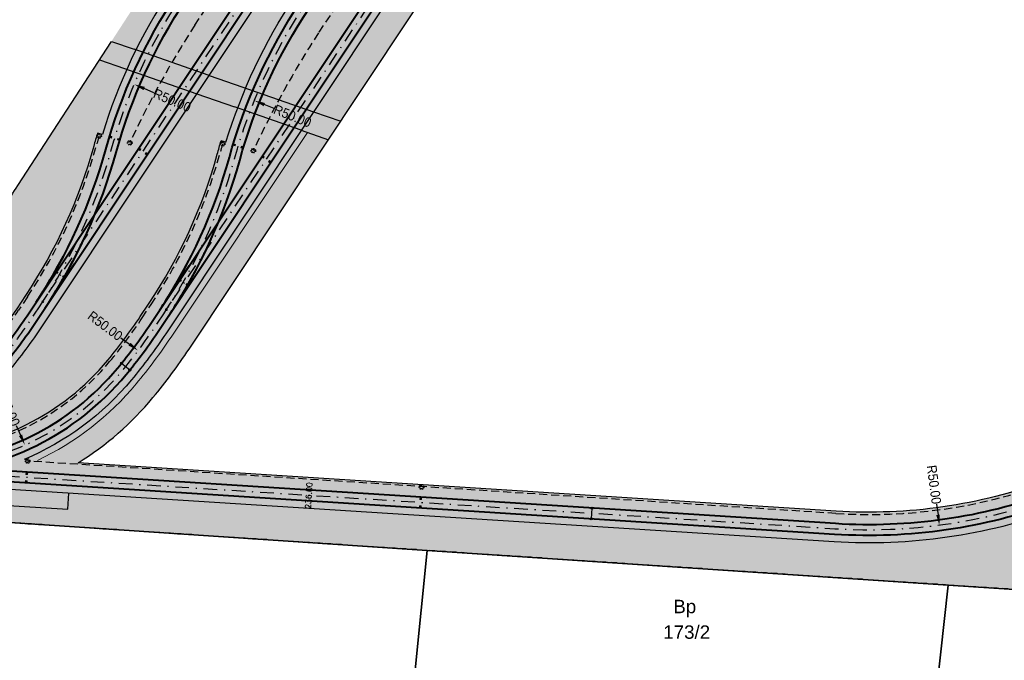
# Model space of a CAD drawing. Header units: metres. Extents: x 6603615 to 6604581, y 5739741 to 5740610.
# Tile 7 of 14: x 6604025 to 6604117, y 5739821 to 5739880. Entities that reach past the tile are written whole.
import ezdxf
from ezdxf.enums import TextEntityAlignment as Align

# ---------------------------------------------------------------- set-up
doc = ezdxf.new("R2010")
doc.units = ezdxf.units.M
for name, pattern in [('DASHDOT', [25.4, 12.7, -6.35, 0, -6.35]), ('HIDDEN', [0.375, 0.25, -0.125]), ('PRZER1-1', [1, 0.5, -0.5])]:
    doc.linetypes.add(name, pattern=pattern)
for name, color, linetype, lineweight in [('_działki', 3, 'Continuous', 40), ('HECZ_ZIELEŃ_ZABUDOWA', 73, 'Continuous', 5), ('KRESK_TOR_PP_ZABRUK', 31, 'Continuous', 5), ('OBRZEŻE_BET_8X40', 236, 'Continuous', 30), ('ODW_DRENAZ', 5, 'HIDDEN', 30), ('ODW_DRENAZ_NAJN', 5, 'HIDDEN', 30), ('ODW_SKRZYNKI', 5, 'Continuous', 13), ('OSIE_TORU', 10, 'DASHDOT', 30), ('szyny 60R2', 14, 'Continuous', 40), ('T_ODW_ZWROTNIC', 180, 'Continuous', 35), ('T_POŁ_ELEKTR', 1, 'Continuous', 30), ('zwrotnica R50m', 140, 'Continuous', 40)]:
    doc.layers.add(name, color=color, linetype=linetype, lineweight=lineweight)
doc.layers.add('C-TEREN-ETYKIETY', color=7, linetype='Continuous')
doc.layers.add('WYMIARY', color=7, linetype='Continuous')
for name, color, linetype, lineweight, true_color in [('GESDZI', 7, 'Continuous', 18, 0x008000), ('GESDZI_O', 7, 'Continuous', 18, 0x008000), ('GESUZY', 7, 'Continuous', 18, 0x008000), ('GESUZY_O', 7, 'Continuous', 18, 0x008000), ('HECZ_CHODNIK_KOSTKA', 7, 'Continuous', 5, 0xfaf9b8), ('HECZ_PŁYTY_BET_50X50', 7, 'Continuous', 5, 0xfaf9b8), ('HECZ_ZIELEN', 7, 'Continuous', 0, 0xd6ffd6)]:
    doc.layers.add(name, color=color, linetype=linetype, lineweight=lineweight, true_color=true_color)
doc.layers.add('KRESK_TOR_KLAS_PODKŁAD', color=38, linetype='Continuous', lineweight=15, transparency=0.55)
doc.styles.add('Arial', font='arial.ttf')
doc.styles.get("Standard").update_dxf_attribs({"font": 'simplex.shx'})
doc.styles.add('wym500', font='arial.ttf', dxfattribs={"width": 0.9, "height": 0.9})
doc.dimstyles.new('500', dxfattribs={"dimtxt": 0.9, "dimasz": 1, "dimexe": 0.18, "dimexo": 0, "dimgap": 0.09, "dimtad": 0, "dimzin": 0, "dimdsep": 46, "dimtxsty": 'wym500', "dimcen": 0.25, "dimclrd": 256, "dimclre": 256, "dimclrt": 256, "dimaunit": 2, "dimadec": 7, "dimazin": 0, "dimtfac": 1, "dimtofl": 0, "dimtmove": 0, "dimatfit": 3, "dimfxl": 0.18, "dimtolj": 1, "dimtzin": 0, "dimlwd": -1, "dimlwe": -1, "dimarcsym": 0})
pattern_1 = [(60, (0, 0), (-0.238124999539, 0.412444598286), [0.238125, -0.238125]), (120, (0, 0), (-0.476249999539, 2.66e-10), [0.238125, -0.238125]), (0, (-0.11906, 0.20622), (0.238125, 0.41244459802), [0.238125, -0.238125])]

# ---------------------------------------------------------------- blocks, each defined once
blk = doc.blocks.new('A$C8469fa7e')
at = {"layer": 'GESDZI', "color": 3, "linetype": 'Continuous', "lineweight": 30}
blk.add_lwpolyline([(6604211.14, 5740049.68), (6604208.38, 5740004.99), (6604205.71, 5739965.06), (6604205.14, 5739956.67), (6604203.8, 5739936.9), (6604203.44, 5739931.58), (6604197.3, 5739931.89), (6604174.97, 5739932.82), (6604172.74, 5739932.92), (6604162.47, 5739933.62), (6604136.19, 5739935.43), (6604135.4, 5739923.52), (6604134.09, 5739903.98), (6604131.95, 5739871.82), (6604131.15, 5739859.81), (6604129.12, 5739829.44), (6604128.92, 5739826.44), (6604111.39, 5739827.61), (6604062.77, 5739830.84), (6604014.55, 5739834.06), (6603991.05, 5739835.63), (6603918.87, 5739840.43)], dxfattribs=at)
for points in [[(6604011.16, 5739804.97), (6604013.43, 5739824.3), (6604014.55, 5739834.06), (6604062.77, 5739830.84), (6604061.66, 5739819.7), (6604059.73, 5739801.43)], [(6604086.88, 5739817.18), (6604061.66, 5739819.7), (6604062.77, 5739830.84), (6604111.39, 5739827.61), (6604109.98, 5739814.88)], [(6604148.92, 5739794.91), (6604107.99, 5739797.9), (6604109.98, 5739814.88), (6604111.39, 5739827.61), (6604128.92, 5739826.44), (6604151.94, 5739824.9)]]:
    blk.add_lwpolyline(points, close=True, dxfattribs=at)
at = {"layer": 'GESUZY', "color": 3, "linetype": 'PRZER1-1', "lineweight": 30}
for points in [[(6604211.14, 5740049.68), (6604225.19, 5740023.63), (6604254.17, 5739970.57), (6604285.94, 5739911.03), (6604306.33, 5739857), (6604297.35, 5739839.72), (6604205, 5739821.48), (6604196.08, 5739821.95), (6604163.88, 5739824.11), (6604151.94, 5739824.9), (6604128.92, 5739826.44), (6604111.39, 5739827.61), (6604062.77, 5739830.84), (6604014.55, 5739834.06), (6603991.05, 5739835.63), (6603918.87, 5739840.43)], [(6603918.87, 5739840.43), (6603991.05, 5739835.63), (6604014.55, 5739834.06), (6604062.77, 5739830.84), (6604111.39, 5739827.61), (6604128.92, 5739826.44), (6604151.94, 5739824.9), (6604163.88, 5739824.11), (6604196.08, 5739821.95)]]:
    blk.add_lwpolyline(points, dxfattribs=at)
at = {"layer": 'GESDZI_O', "color": 3, "linetype": 'Continuous', "lineweight": 30, "style": 'Arial'}
blk.add_text('173/2', height=1.25, rotation=360, dxfattribs=at).set_placement((6604086.99, 5739822.595), align=Align.CENTER)
at = {"layer": 'GESUZY_O', "color": 3, "linetype": 'Continuous', "lineweight": 30, "style": 'Arial'}
blk.add_text('Bp', height=1.25, rotation=360, dxfattribs=at).set_placement((6604086.81, 5739824.981), align=Align.CENTER)
blk = doc.blocks.new('*D71')
at = {"layer": 'Defpoints', "color": 0, "linetype": 'ByBlock', "transparency": 16777216}
for p in [(6604015.025, 5739863.472), (6604025.242, 5739840.656)]:
    blk.add_point(p, dxfattribs=at)
at = {"layer": 'WYMIARY', "linetype": 'ByBlock', "transparency": 16777216}
blk.add_line((6604024.425, 5739842.481), (6604024.833, 5739841.568), dxfattribs=at)
blk.add_solid([(6604024.986, 5739841.636), (6604024.681, 5739841.5), (6604025.242, 5739840.656)], dxfattribs=at)
at = {"layer": 'WYMIARY', "linetype": 'ByBlock', "transparency": 16777216, "insert": (6604023.672, 5739844.163), "char_height": 0.9, "attachment_point": 5, "rotation": 294.12302, "style": 'wym500'}
blk.add_mtext('\\A1;R25.00', dxfattribs=at)
blk = doc.blocks.new('*D73')
at = {"layer": 'Defpoints', "color": 0, "linetype": 'ByBlock', "transparency": 16777216}
for p in [(6603995.782, 5739879.432), (6604035.809, 5739849.469)]:
    blk.add_point(p, dxfattribs=at)
at = {"layer": 'WYMIARY', "linetype": 'ByBlock', "transparency": 16777216}
blk.add_line((6604034.208, 5739850.667), (6604035.009, 5739850.068), dxfattribs=at)
blk.add_solid([(6604035.109, 5739850.201), (6604034.909, 5739849.935), (6604035.809, 5739849.469)], dxfattribs=at)
at = {"layer": 'WYMIARY', "linetype": 'ByBlock', "transparency": 16777216, "insert": (6604032.733, 5739851.772), "char_height": 0.9, "attachment_point": 5, "rotation": 323.18221, "style": 'wym500'}
blk.add_mtext('\\A1;R50.00', dxfattribs=at)
blk = doc.blocks.new('skrzynka-odw-szyny')
blk.add_lwpolyline([(0.075, 0.21), (0.075, 0), (-0.075, 0), (-0.075, 0.21)], close=True)
at = {"linetype": 'HIDDEN', "ltscale": 0.2}
blk.add_circle((0, 0.065), 0.054, dxfattribs=at)
blk = doc.blocks.new('zwr50')
at = {"layer": 'T_ODW_ZWROTNIC'}
for centre in [(-2.662, 2.268), (-2.991, 1.611), (-0.129, 0.627)]:
    blk.add_circle(centre, 0.06, dxfattribs=at)
at = {"layer": 'zwrotnica R50m'}
for p, q in [((0.455, 0.891), (-3.999, 3.164)), ((0, 0), (-4.453, 2.273))]:
    blk.add_line(p, q, dxfattribs=at)
for radius, end in [(50.5, 68.74692), (49.5, 68.74693)]:
    blk.add_arc((-22.504, -44.089), radius, 62.95947, end, dxfattribs=at)
blk = doc.blocks.new('*D254')
at = {"layer": 'Defpoints', "color": 0, "linetype": 'ByBlock', "transparency": 16777216}
for p in [(6604046.651, 5739872.781), (6604092.987, 5739853.995)]:
    blk.add_point(p, dxfattribs=at)
at = {"layer": 'WYMIARY', "linetype": 'ByBlock', "transparency": 16777216}
blk.add_line((6604048.504, 5739872.03), (6604047.578, 5739872.406), dxfattribs=at)
blk.add_solid([(6604047.64, 5739872.56), (6604047.515, 5739872.251), (6604046.651, 5739872.781)], dxfattribs=at)
at = {"layer": 'WYMIARY', "linetype": 'ByBlock', "transparency": 16777216, "insert": (6604050.212, 5739871.337), "char_height": 0.9, "attachment_point": 5, "rotation": 337.93043, "style": 'wym500'}
blk.add_mtext('\\A1;R50.00', dxfattribs=at)
blk = doc.blocks.new('*D255')
at = {"layer": 'Defpoints', "color": 0, "linetype": 'ByBlock', "transparency": 16777216}
for p in [(6604035.447, 5739874.294), (6604081.459, 5739854.727)]:
    blk.add_point(p, dxfattribs=at)
at = {"layer": 'WYMIARY', "linetype": 'ByBlock', "transparency": 16777216}
blk.add_line((6604037.287, 5739873.511), (6604036.367, 5739873.903), dxfattribs=at)
blk.add_solid([(6604036.432, 5739874.056), (6604036.302, 5739873.749), (6604035.447, 5739874.294)], dxfattribs=at)
at = {"layer": 'WYMIARY', "linetype": 'ByBlock', "transparency": 16777216, "insert": (6604038.983, 5739872.79), "char_height": 0.9, "attachment_point": 5, "rotation": 336.9625, "style": 'wym500'}
blk.add_mtext('\\A1;R50.00', dxfattribs=at)
blk = doc.blocks.new('*D263')
at = {"layer": 'Defpoints', "color": 0, "linetype": 'ByBlock', "transparency": 16777216}
for p in [(6604103.998, 5739882.731), (6604110.569, 5739833.165)]:
    blk.add_point(p, dxfattribs=at)
at = {"layer": 'WYMIARY', "linetype": 'ByBlock', "transparency": 16777216}
blk.add_line((6604110.306, 5739835.147), (6604110.438, 5739834.156), dxfattribs=at)
blk.add_solid([(6604110.603, 5739834.178), (6604110.273, 5739834.134), (6604110.569, 5739833.165)], dxfattribs=at)
at = {"layer": 'WYMIARY', "linetype": 'ByBlock', "transparency": 16777216, "insert": (6604110.064, 5739836.974), "char_height": 0.9, "attachment_point": 5, "rotation": 277.55175, "style": 'wym500'}
blk.add_mtext('\\A1;R50.00', dxfattribs=at)
blk = doc.blocks.new('POŁ_ELEKTR')
at = {"layer": 'T_POŁ_ELEKTR'}
blk.add_line((0, 0), (0.832, -0.555), dxfattribs=at)
for centre in [(0, 0), (0.832, -0.555)]:
    blk.add_circle(centre, 0.1, dxfattribs=at)

msp = doc.modelspace()

# ---------------------------------------------------------------- hatches: boundary and pattern name
at = {"layer": 'HECZ_CHODNIK_KOSTKA'}
h = msp.add_hatch(color=256, dxfattribs=at)
h.dxf.hatch_style = 1
h.paths.add_polyline_path([(6604029.241, 5739834.676), (6604029.337, 5739836.173), (6603984.206, 5739839.041), (6603984.111, 5739837.544)])
at = {"layer": 'HECZ_PŁYTY_BET_50X50'}
h = msp.add_hatch(color=256, dxfattribs=at)
h.dxf.hatch_style = 1
h.paths.add_polyline_path([(6604103.863, 5739966.308), (6604103.381, 5739966.63), (6604042.423, 5739875.131), (6604042.988, 5739874.934)])
h = msp.add_hatch(color=256, dxfattribs=at)
h.dxf.hatch_style = 1
h.paths.add_polyline_path([(6604103.863, 5739966.308), (6604103.381, 5739966.63), (6604042.423, 5739875.131), (6604042.988, 5739874.934)])
h = msp.add_hatch(color=256, dxfattribs=at)
h.dxf.hatch_style = 1
h.paths.add_polyline_path([(6604101.558, 5739944.811, 0.079557), (6604108.367, 5739959.702), (6604109.21, 5739962.746), (6604108.702, 5739963.085), (6604107.809, 5739959.857, -0.079557), (6604101.075, 5739945.133), (6604052.176, 5739871.734), (6604052.741, 5739871.537)])
h = msp.add_hatch(color=256, dxfattribs=at)
h.dxf.hatch_style = 1
edge = h.paths.add_edge_path()
edge.add_line((6604035.605, 5739877.505), (6604033.317, 5739878.303))
edge.add_line((6604033.317, 5739878.303), (6604032.194, 5739876.576))
edge.add_line((6604032.194, 5739876.576), (6604034.738, 5739875.669))
edge.add_arc((6604081.459, 5739854.727), 51.2, 153.58409, 155.857, ccw=False)
h = msp.add_hatch(color=256, dxfattribs=at)
h.dxf.hatch_style = 1
edge = h.paths.add_edge_path()
edge.add_line((6604045.833, 5739873.943), (6604042.423, 5739875.131))
edge.add_line((6604042.423, 5739875.131), (6604041.277, 5739873.412))
edge.add_line((6604041.277, 5739873.412), (6604045.089, 5739872.084))
edge.add_arc((6604092.987, 5739853.995), 51.2, 157.06926, 159.30984, ccw=False)
h = msp.add_hatch(color=256, dxfattribs=at)
h.dxf.hatch_style = 1
h.paths.add_polyline_path([(6604013.813, 5739840.122, 0.007385), (6604015.241, 5739840.137, 0.106507), (6604024.11, 5739847.109, 0.026186), (6604027.347, 5739851.456), (6604041.843, 5739873.215), (6604041.277, 5739873.412), (6604026.864, 5739851.778, -0.026186), (6604023.663, 5739847.479, -0.118976)])
h = msp.add_hatch(color=256, dxfattribs=at)
h.dxf.hatch_style = 1
h.paths.add_polyline_path([(6604054.711, 5739870.851), (6604052.176, 5739871.734), (6604051.03, 5739870.015), (6604053.566, 5739869.132)])
h = msp.add_hatch(color=256, dxfattribs=at)
h.dxf.hatch_style = 1
edge = h.paths.add_edge_path()
edge.add_line((6604025.492, 5739839.293), (6604025.164, 5739839.314))
edge.add_arc((6604015.025, 5739863.472), 26.2, 292.76695, 320.32769)
edge.add_arc((6603995.782, 5739879.432), 51.2, 320.32769, 326.32769)
edge.add_line((6604038.392, 5739851.045), (6604051.03, 5739870.015))
edge.add_line((6604051.03, 5739870.015), (6604051.596, 5739869.818))
edge.add_line((6604051.596, 5739869.818), (6604038.875, 5739850.723))
edge.add_arc((6603995.782, 5739879.432), 51.78, 320.32769, 326.32769, ccw=False)
edge.add_arc((6604015.023, 5739863.475), 26.783, 295.16759, 320.32604, ccw=False)
edge.add_line((6604026.413, 5739839.234), (6604025.492, 5739839.293))
at = {"layer": 'HECZ_ZIELEN'}
h = msp.add_hatch(color=256, dxfattribs=at)
h.dxf.hatch_style = 1
edge = h.paths.add_edge_path()
edge.add_line((6604128.92, 5739826.44), (6604129.12, 5739829.44))
edge.add_line((6604129.12, 5739829.44), (6604129.613, 5739836.816))
edge.add_arc((6604138.287, 5739788.794), 48.8, 100.2388, 110.05313)
edge.add_arc((6604103.998, 5739882.731), 51.2, 266.36353, 290.05313, ccw=False)
edge.add_line((6604100.751, 5739831.634), (6604029.337, 5739836.173))
edge.add_line((6604029.337, 5739836.173), (6604029.241, 5739834.676))
edge.add_line((6604029.241, 5739834.676), (6603984.111, 5739837.544))
edge.add_line((6603984.111, 5739837.544), (6603984.019, 5739836.098))
edge.add_line((6603984.019, 5739836.098), (6603991.05, 5739835.63))
edge.add_line((6603991.05, 5739835.63), (6604014.55, 5739834.06))
edge.add_line((6604014.55, 5739834.06), (6604062.77, 5739830.84))
edge.add_line((6604062.77, 5739830.84), (6604111.39, 5739827.61))
edge.add_line((6604111.39, 5739827.61), (6604128.92, 5739826.44))
edge = h.paths.add_edge_path()
edge.add_arc((6604138.287, 5739788.794), 48.8, 93.07892, 100.2388)
edge.add_line((6604129.613, 5739836.816), (6604129.12, 5739829.44))
edge.add_line((6604129.12, 5739829.44), (6604128.92, 5739826.44))
edge.add_line((6604128.92, 5739826.44), (6604134.872, 5739826.042))
edge.add_line((6604134.872, 5739826.042), (6604135.666, 5739837.523))
at = {"layer": 'HECZ_ZIELEŃ_ZABUDOWA'}
h = msp.add_hatch(color=256, dxfattribs=at)
h.dxf.hatch_style = 1
edge = h.paths.add_edge_path()
edge.add_line((6604097.222, 5739970.733), (6604095.558, 5739971.842))
edge.add_line((6604095.558, 5739971.842), (6604036.353, 5739882.975))
edge.add_line((6604036.353, 5739882.975), (6604033.317, 5739878.303))
edge.add_line((6604033.317, 5739878.303), (6604035.605, 5739877.505))
edge.add_arc((6604081.459, 5739854.727), 51.2, 146.32769, 153.58409, ccw=False)
edge.add_line((6604038.85, 5739883.115), (6604097.222, 5739970.733))
h = msp.add_hatch(color=256, dxfattribs=at)
h.dxf.hatch_style = 1
h.paths.add_polyline_path([(6604103.351, 5739961.896, 0.020293), (6604105.411, 5739965.277), (6604103.863, 5739966.308), (6604042.988, 5739874.934), (6604045.833, 5739873.943, -0.046903), (6604050.378, 5739882.382)])
h = msp.add_hatch(color=256, dxfattribs=at)
h.dxf.hatch_style = 1
h.paths.add_polyline_path([(6604103.351, 5739961.896, 0.020293), (6604105.411, 5739965.277), (6604103.863, 5739966.308), (6604042.988, 5739874.934), (6604045.833, 5739873.943, -0.046903), (6604050.378, 5739882.382)])
h = msp.add_hatch(color=256, dxfattribs=at)
h.dxf.hatch_style = 1
edge = h.paths.add_edge_path()
edge.add_arc((6604019.868, 5739998.913), 100, 326.32769, 332.3398)
edge.add_line((6604108.44, 5739952.49), (6604112.623, 5739960.472))
edge.add_line((6604112.623, 5739960.472), (6604109.21, 5739962.746))
edge.add_line((6604109.21, 5739962.746), (6604108.367, 5739959.702))
edge.add_arc((6604058.465, 5739973.52), 51.78, 326.32769, 344.52257, ccw=False)
edge.add_line((6604101.558, 5739944.811), (6604052.741, 5739871.537))
edge.add_line((6604052.741, 5739871.537), (6604054.711, 5739870.851))
edge.add_line((6604054.711, 5739870.851), (6604061.074, 5739880.401))
edge.add_line((6604061.074, 5739880.401), (6604103.091, 5739943.469))
h = msp.add_hatch(color=256, dxfattribs=at)
h.dxf.hatch_style = 1
h.paths.add_polyline_path([(6604031.663, 5739868.516, -0.006249), (6604032.023, 5739869.756), (6604032.473, 5739869.62, -0.031668), (6604034.746, 5739875.687), (6604032.194, 5739876.576), (6604024.577, 5739864.855, 0.010994), (6604022.263, 5739861.116), (6604019.668, 5739856.711), (6604020.089, 5739856.501), (6604019.641, 5739855.607, -0.026186), (6604016.968, 5739850.906, -0.145786), (6604005.439, 5739840.956, 0.201422), (6604021.454, 5739849.311, 0.026186), (6604024.475, 5739853.369), (6604025.307, 5739854.617, 0.079557)])
h = msp.add_hatch(color=256, dxfattribs=at)
h.dxf.hatch_style = 1
h.paths.add_polyline_path([(6604043.191, 5739867.783, -0.006247), (6604043.551, 5739869.023), (6604044.001, 5739868.887, -0.016499), (6604045.089, 5739872.084), (6604041.843, 5739873.215), (6604027.347, 5739851.456, -0.026186), (6604024.11, 5739847.109, -0.10651), (6604015.24, 5739840.137, 0.003864), (6604015.987, 5739840.162, 0.212393), (6604032.982, 5739848.579, 0.026186), (6604036.003, 5739852.636), (6604036.835, 5739853.884, 0.079557)])
h = msp.add_hatch(color=256, dxfattribs=at)
h.dxf.hatch_style = 1
edge = h.paths.add_edge_path()
edge.add_line((6604053.566, 5739869.132), (6604051.596, 5739869.818))
edge.add_line((6604051.596, 5739869.818), (6604038.875, 5739850.723))
edge.add_arc((6603995.782, 5739879.432), 51.78, 320.32769, 326.32769, ccw=False)
edge.add_arc((6604015.025, 5739863.472), 26.78, 295.16593, 320.32769, ccw=False)
edge.add_line((6604026.413, 5739839.234), (6604030.198, 5739838.994))
edge.add_arc((6604015.025, 5739863.472), 28.8, 301.79349, 320.32769)
edge.add_arc((6603995.782, 5739879.432), 53.8, 320.32769, 326.32769)
edge.add_line((6604040.556, 5739849.603), (6604053.566, 5739869.132))
at = {"layer": 'KRESK_TOR_KLAS_PODKŁAD'}
h = msp.add_hatch(dxfattribs=at)
h.set_pattern_fill('TRIANG', color=256, scale=0.05)
h.set_pattern_definition(pattern_1)
edge = h.paths.add_edge_path()
edge.add_arc((6604081.459, 5739854.727), 51.2, 146.32769, 153.58409)
edge.add_line((6604035.605, 5739877.505), (6604042.423, 5739875.131))
edge.add_line((6604042.423, 5739875.131), (6604103.381, 5739966.63))
edge.add_line((6604103.381, 5739966.63), (6604097.222, 5739970.733))
edge.add_line((6604097.222, 5739970.733), (6604038.85, 5739883.115))
h = msp.add_hatch(dxfattribs=at)
h.set_pattern_fill('TRIANG', color=256, scale=0.05)
h.set_pattern_definition(pattern_1)
edge = h.paths.add_edge_path()
edge.add_arc((6604092.987, 5739853.995), 51.2, 146.32769, 157.06926)
edge.add_line((6604045.833, 5739873.943), (6604052.176, 5739871.734))
edge.add_line((6604052.176, 5739871.734), (6604101.075, 5739945.133))
edge.add_arc((6604058.465, 5739973.52), 51.2, 326.32769, 344.52257)
edge.add_line((6604107.809, 5739959.857), (6604108.702, 5739963.085))
edge.add_line((6604108.702, 5739963.085), (6604105.411, 5739965.277))
edge.add_arc((6604062.738, 5739988.952), 48.8, 326.32769, 330.97795, ccw=False)
edge.add_line((6604103.351, 5739961.896), (6604050.378, 5739882.382))
h = msp.add_hatch(dxfattribs=at)
h.set_pattern_fill('TRIANG', color=256, scale=0.05)
h.set_pattern_definition(pattern_1)
edge = h.paths.add_edge_path()
edge.add_arc((6603995.782, 5739879.432), 51.2, 320.32769, 326.32769)
edge.add_line((6604038.392, 5739851.045), (6604051.03, 5739870.015))
edge.add_line((6604051.03, 5739870.015), (6604045.089, 5739872.084))
edge.add_arc((6604092.987, 5739853.995), 51.2, 159.30984, 163.09082)
edge.add_line((6604044.001, 5739868.887), (6604043.551, 5739869.023))
edge.add_arc((6604092.987, 5739853.995), 51.67, 163.09082, 164.52257)
edge.add_arc((6603996.614, 5739880.681), 48.33, 326.32769, 344.52257, ccw=False)
edge.add_line((6604036.835, 5739853.884), (6604036.003, 5739852.636))
edge.add_arc((6603995.782, 5739879.432), 48.33, 320.32769, 326.32769, ccw=False)
edge.add_arc((6604015.025, 5739863.472), 23.33, 272.36353, 320.32769, ccw=False)
edge.add_arc((6604013.994, 5739888.451), 48.33, 269.7856, 272.36353, ccw=False)
edge.add_arc((6604003.497, 5739864.205), 26.2, 293.18764, 320.32769)
edge.add_arc((6603984.254, 5739880.165), 51.2, 320.32769, 326.32769)
edge.add_line((6604026.864, 5739851.778), (6604041.277, 5739873.412))
edge.add_line((6604041.277, 5739873.412), (6604034.746, 5739875.687))
edge.add_arc((6604081.459, 5739854.727), 51.2, 155.83505, 163.09032)
edge.add_line((6604032.473, 5739869.62), (6604032.023, 5739869.756))
edge.add_arc((6604081.459, 5739854.727), 51.67, 163.09032, 164.52257)
edge.add_arc((6603985.086, 5739881.413), 48.33, 326.32769, 344.52257, ccw=False)
edge.add_line((6604025.307, 5739854.617), (6604024.475, 5739853.369))
edge.add_arc((6603984.254, 5739880.165), 48.33, 320.32769, 326.32769, ccw=False)
edge.add_arc((6604003.497, 5739864.205), 23.33, 274.77462, 320.32769, ccw=False)
edge.add_arc((6603994.504, 5739865.281), 26.67, 294.20457, 315.49128)
edge.add_line((6604013.524, 5739846.585), (6604011.477, 5739848.597))
edge.add_arc((6603994.504, 5739865.281), 23.8, 291.45945, 315.49128, ccw=False)
edge.add_line((6604003.211, 5739843.131), (6604003.039, 5739843.569))
edge.add_arc((6603994.504, 5739865.281), 23.33, 279.36353, 291.45945, ccw=False)
edge.add_arc((6603990.437, 5739889.948), 48.33, 266.36353, 279.36353, ccw=False)
edge.add_line((6603987.371, 5739841.716), (6603984.388, 5739841.905))
edge.add_line((6603984.388, 5739841.905), (6603984.206, 5739839.041))
edge.add_line((6603984.206, 5739839.041), (6604063.185, 5739834.022))
edge.add_line((6604063.185, 5739834.022), (6604063.367, 5739836.886))
edge.add_line((6604063.367, 5739836.886), (6604025.164, 5739839.314))
edge.add_arc((6604015.025, 5739863.472), 26.2, 292.76695, 320.32769)
h = msp.add_hatch(dxfattribs=at)
h.set_pattern_fill('TRIANG', color=256, scale=0.05)
h.set_pattern_definition(pattern_1)
edge = h.paths.add_edge_path()
edge.add_line((6604135.675, 5739837.644), (6604135.528, 5739840.39))
edge.add_arc((6604138.287, 5739788.794), 51.67, 93.06157, 110.05313)
edge.add_arc((6604103.998, 5739882.731), 48.33, 266.36353, 290.05313, ccw=False)
edge.add_line((6604100.933, 5739834.498), (6604063.367, 5739836.886))
edge.add_line((6604063.367, 5739836.886), (6604063.185, 5739834.022))
edge.add_line((6604063.185, 5739834.022), (6604100.751, 5739831.634))
edge.add_arc((6604103.998, 5739882.731), 51.2, 266.36353, 290.05313)
edge.add_arc((6604138.287, 5739788.794), 48.8, 93.07892, 110.05313, ccw=False)
edge.add_line((6604135.666, 5739837.523), (6604135.675, 5739837.644))
at = {"layer": 'KRESK_TOR_PP_ZABRUK'}
h = msp.add_hatch(color=256, dxfattribs=at)
h.dxf.hatch_style = 1
edge = h.paths.add_edge_path()
edge.add_arc((6604081.459, 5739854.727), 51.2, 153.58409, 155.83505)
edge.add_line((6604034.746, 5739875.687), (6604041.277, 5739873.412))
edge.add_line((6604041.277, 5739873.412), (6604042.423, 5739875.131))
edge.add_line((6604042.423, 5739875.131), (6604035.605, 5739877.505))
h = msp.add_hatch(color=256, dxfattribs=at)
h.dxf.hatch_style = 1
edge = h.paths.add_edge_path()
edge.add_arc((6604092.987, 5739853.995), 51.2, 157.06926, 159.30984)
edge.add_line((6604045.089, 5739872.084), (6604051.03, 5739870.015))
edge.add_line((6604051.03, 5739870.015), (6604052.176, 5739871.734))
edge.add_line((6604052.176, 5739871.734), (6604045.833, 5739873.943))

# ---------------------------------------------------------------- linework, layer by layer
at = {"layer": 'HECZ_PŁYTY_BET_50X50', "flags": 128}
msp.add_lwpolyline([(6604051.596, 5739869.818), (6604038.875, 5739850.723, -0.026186), (6604035.638, 5739846.376, -0.110232), (6604026.413, 5739839.234)], format="xyb", dxfattribs=at)
at = {"layer": 'OBRZEŻE_BET_8X40'}
msp.add_line((6603984.111, 5739837.544), (6604029.241, 5739834.676), dxfattribs=at)
at = {"layer": 'OBRZEŻE_BET_8X40', "flags": 128}
for points in [[(6604030.198, 5739838.994, 0.081047), (6604037.192, 5739845.087, 0.026186), (6604040.556, 5739849.603), (6604061.074, 5739880.401), (6604103.091, 5739943.469, 0.026239), (6604108.44, 5739952.49), (6604114.01, 5739963.117, 0.079898), (6604119.054, 5739978.173), (6604122.183, 5739997.099, -0.10636), (6604126.815, 5740008.839), (6604130.25, 5740013.994, -0.026186), (6604133.232, 5740017.999, -0.242118), (6604152.332, 5740026.149, -0.026186), (6604157.287, 5740025.531), (6604161.83, 5740024.72, -0.026186), (6604166.692, 5740023.587, -0.323049), (6604184.517, 5740000.838, -0.026187), (6604184.454, 5739995.845), (6604184.302, 5739993.517, 0.058636), (6604184.939, 5739981.309), (6604186.739, 5739970.772, -0.058636), (6604187.32, 5739959.638), (6604186.602, 5739948.609)], [(6604128.946, 5740014.022), (6604122.773, 5740004.755, 0.079557), (6604116.355, 5739990.721), (6604107.809, 5739959.857, -0.079557), (6604101.075, 5739945.133), (6604038.392, 5739851.045, -0.026186), (6604035.191, 5739846.746, -0.12084), (6604025.164, 5739839.314)], [(6604111.311, 5739991.881), (6604038.85, 5739883.115, 0.073271), (6604032.473, 5739869.62)], [(6604044.001, 5739868.887, -0.073274), (6604050.378, 5739882.382), (6604103.351, 5739961.896, 0.079557), (6604109.769, 5739975.93), (6604109.908, 5739976.432, -0.002541), (6604109.621, 5739975.997), (6604026.864, 5739851.778, -0.026186), (6604023.663, 5739847.479, -0.118978), (6604013.813, 5739840.122)], [(6604019.668, 5739856.711), (6604022.263, 5739861.116, -0.010994), (6604024.577, 5739864.855), (6604033.317, 5739878.303)], [(6604032.023, 5739869.756, 0.006249), (6604031.663, 5739868.516, -0.079557), (6604025.307, 5739854.617), (6604024.475, 5739853.369, -0.026186), (6604021.454, 5739849.311, -0.201422), (6604005.439, 5739840.956, 0.145786), (6604016.968, 5739850.906, 0.026186), (6604019.641, 5739855.607), (6604020.089, 5739856.501)], [(6604013.813, 5739840.122, 0.011249), (6604015.987, 5739840.162, 0.212393), (6604032.982, 5739848.579, 0.026186), (6604036.003, 5739852.636), (6604036.835, 5739853.884, 0.079557), (6604043.191, 5739867.783, -0.006247), (6604043.551, 5739869.023)], [(6604135.528, 5739840.39, 0.074276), (6604120.57, 5739837.331, -0.103735), (6604100.933, 5739834.498), (6604030.198, 5739838.994)], [(6604135.666, 5739837.523, 0.0742), (6604121.554, 5739834.635, -0.103735), (6604100.751, 5739831.634), (6604061.038, 5739834.158), (6603984.206, 5739839.041)]]:
    msp.add_lwpolyline(points, format="xyb", dxfattribs=at)
for points in [[(6604033.317, 5739878.303), (6604035.445, 5739877.561)], [(6604042.423, 5739875.131), (6604035.445, 5739877.561)], [(6604032.194, 5739876.576), (6604034.531, 5739875.762)], [(6604034.531, 5739875.762), (6604041.277, 5739873.412)], [(6604042.423, 5739875.131), (6604045.588, 5739874.029)], [(6604045.588, 5739874.029), (6604052.176, 5739871.734)], [(6604041.277, 5739873.412), (6604044.791, 5739872.189)], [(6604051.03, 5739870.015), (6604044.791, 5739872.189)], [(6604052.176, 5739871.734), (6604054.711, 5739870.851)], [(6604032.473, 5739869.62), (6604032.023, 5739869.756)], [(6604051.03, 5739870.015), (6604053.566, 5739869.132)], [(6604044.001, 5739868.887), (6604043.551, 5739869.023)], [(6604029.241, 5739834.676), (6604029.337, 5739836.173)]]:
    msp.add_lwpolyline(points, dxfattribs=at)
at = {"layer": 'ODW_DRENAZ', "ltscale": 3}
for points in [[(6604035.026, 5739868.843, -0.034025), (6604041.097, 5739879.815), (6604106.542, 5739978.049, 0.035664), (6604113.55, 5739990.39)], [(6604104.898, 5739959.405, -0.038679), (6604097.996, 5739947.184), (6604052.625, 5739879.082, 0.034012), (6604046.554, 5739868.11)], [(6604032.17, 5739869.482, 0.00518), (6604031.875, 5739868.457, -0.079557), (6604025.49, 5739854.495), (6604024.659, 5739853.247, -0.026186), (6604021.623, 5739849.171, -0.215585), (6604004.181, 5739840.665, 0.158041), (6604016.783, 5739851.024, 0.026186), (6604019.444, 5739855.706), (6604019.78, 5739856.376)], [(6604014.097, 5739839.901, 0.009784), (6604015.996, 5739839.942, 0.212393), (6604033.151, 5739848.438, 0.026186), (6604036.186, 5739852.514), (6604037.018, 5739853.762, 0.079557), (6604043.403, 5739867.725, -0.005178), (6604043.698, 5739868.749, -0.005178)], [(6604179.094, 5739822.785, 0.115341), (6604171.645, 5739832.651, 0.134897), (6604159.047, 5739838.526, 0.026186), (6604153.721, 5739839.146), (6604141.537, 5739839.92, 0.029234), (6604135.551, 5739839.95, 0.072311), (6604120.646, 5739837.124, -0.103735), (6604100.919, 5739834.279), (6604025.498, 5739839.169)]]:
    msp.add_lwpolyline(points, format="xyb", dxfattribs=at)
at = {"layer": 'ODW_DRENAZ', "ltscale": 0.1}
for centre in [(6604032.17, 5739869.482), (6604043.698, 5739868.749)]:
    msp.add_circle(centre, 0.212, dxfattribs=at)
at = {"layer": 'ODW_DRENAZ', "ltscale": 0.5}
for centre in [(6604032.17, 5739869.482), (6604043.698, 5739868.749)]:
    msp.add_circle(centre, 0.158, dxfattribs=at)
at = {"layer": 'ODW_DRENAZ_NAJN', "ltscale": 0.1}
for centre in [(6604035.026, 5739868.843), (6604046.554, 5739868.11), (6604025.498, 5739839.169), (6604062.247, 5739836.737)]:
    msp.add_circle(centre, 0.212, dxfattribs=at)
at = {"layer": 'ODW_DRENAZ_NAJN', "ltscale": 0.5}
for centre in [(6604035.026, 5739868.843), (6604046.554, 5739868.11), (6604025.498, 5739839.169), (6604062.247, 5739836.737)]:
    msp.add_circle(centre, 0.158, dxfattribs=at)
at = {"layer": 'OSIE_TORU', "ltscale": 0.1, "flags": 128}
for points in [[(6604026.697, 5739853.691, 0.079557), (6604033.273, 5739868.07, -0.079557), (6604039.848, 5739882.45), (6604128.336, 5740015.27)], [(6604010.822, 5739838.552, 0.026186), (6604016.056, 5739838.494, 0.212393), (6604034.267, 5739847.513, 0.026186), (6604037.393, 5739851.71), (6604100.076, 5739945.798, 0.079557), (6604106.652, 5739960.177), (6604115.198, 5739991.042, -0.079557), (6604121.774, 5740005.421)], [(6603999.295, 5739839.284, 0.026186), (6604004.528, 5739839.226, 0.212393), (6604022.74, 5739848.245, 0.026186), (6604025.865, 5739852.443), (6604108.623, 5739976.662, 0.079557), (6604115.198, 5739991.042)], [(6604038.225, 5739852.959, 0.079557), (6604044.801, 5739867.338, -0.079557), (6604051.376, 5739881.717), (6604104.35, 5739961.23, 0.079557), (6604110.925, 5739975.61)], [(6604179.567, 5739808.521, 0.025258), (6604179.64, 5739813.568, 0.355572), (6604158.841, 5739837.314, 0.026186), (6604153.643, 5739837.919), (6604141.459, 5739838.693, 0.103735), (6604121.143, 5739835.762, -0.103735), (6604100.827, 5739832.832), (6603984.282, 5739840.239)]]:
    msp.add_lwpolyline(points, format="xyb", dxfattribs=at)
at = {"layer": 'szyny 60R2', "ltscale": 3, "flags": 128}
for points in [[(6604026.281, 5739853.968, 0.079557), (6604032.791, 5739868.204, -0.079557), (6604039.432, 5739882.727), (6604127.92, 5740015.547)], [(6604027.113, 5739853.414, 0.079557), (6604033.754, 5739867.937, -0.079557), (6604040.264, 5739882.172), (6604128.752, 5740014.993)], [(6604010.854, 5739839.051, 0.026186), (6604016.035, 5739838.993, 0.212393), (6604033.883, 5739847.832, 0.026186), (6604036.977, 5739851.987), (6604099.66, 5739946.075, 0.079557), (6604106.17, 5739960.311), (6604114.717, 5739991.175, -0.079557), (6604121.358, 5740005.698, -0.079557)], [(6604010.791, 5739838.053, 0.026186), (6604016.076, 5739837.994, 0.212393), (6604034.652, 5739847.193, 0.026186), (6604037.809, 5739851.433), (6604100.492, 5739945.521, 0.079557), (6604107.134, 5739960.044), (6604115.68, 5739990.908, -0.079557), (6604122.19, 5740005.144, -0.079557)], [(6603999.263, 5739838.785, 0.026186), (6604004.548, 5739838.727, 0.212393), (6604023.124, 5739847.926, 0.026186), (6604026.281, 5739852.166), (6604109.039, 5739976.385, 0.079557), (6604115.68, 5739990.908, 0.079557)], [(6603999.326, 5739839.783, 0.026186), (6604004.507, 5739839.726, 0.212393), (6604022.355, 5739848.564, 0.026186), (6604025.449, 5739852.72), (6604108.207, 5739976.94, 0.079557), (6604114.717, 5739991.175, 0.079557)], [(6604037.809, 5739853.236, 0.079557), (6604044.319, 5739867.471, -0.079557), (6604050.96, 5739881.994), (6604103.933, 5739961.508, 0.079557), (6604110.443, 5739975.743, 0.079557)], [(6604038.641, 5739852.681, 0.079557), (6604045.282, 5739867.204, -0.079557), (6604051.792, 5739881.44), (6604104.766, 5739960.953, 0.079557), (6604111.407, 5739975.476, 0.079557)], [(6604180.066, 5739808.488, 0.025258), (6604180.14, 5739813.586, 0.355572), (6604158.925, 5739837.807, 0.026186), (6604153.674, 5739838.418), (6604141.49, 5739839.192, 0.103735), (6604120.971, 5739836.232, -0.103735), (6604100.859, 5739833.331), (6603984.314, 5739840.738)], [(6604179.068, 5739808.553, 0.025258), (6604179.14, 5739813.55, 0.355572), (6604158.757, 5739836.821, 0.026186), (6604153.611, 5739837.42), (6604141.427, 5739838.194, 0.103735), (6604121.314, 5739835.293, -0.103735), (6604100.795, 5739832.333), (6603984.25, 5739839.74)]]:
    msp.add_lwpolyline(points, format="xyb", dxfattribs=at)

# ---------------------------------------------------------------- block references
at = {"layer": '_działki', "color": 1}
msp.add_blockref('A$C8469fa7e', (0, 0), dxfattribs=at)
at = {"layer": 'ODW_SKRZYNKI', "xscale": -1}
for p, rotation in [((6604033.344, 5739869.355), 73.09081997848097), ((6604044.872, 5739868.622), 73.09082414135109), ((6604036.007, 5739868.189), 56.3276949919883), ((6604047.535, 5739867.457), 56.3276949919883), ((6604025.416, 5739837.915), 356.4835924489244), ((6604062.172, 5739835.579), 356.4835924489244)]:
    msp.add_blockref('skrzynka-odw-szyny', p, dxfattribs=dict(at, rotation=rotation))
at = {"layer": 'ODW_SKRZYNKI'}
for p, rotation in [((6604033.898, 5739869.186), 253.0908199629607), ((6604045.427, 5739868.453), 253.0908241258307), ((6604036.49, 5739867.868), 236.3276949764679), ((6604048.018, 5739867.135), 236.3276949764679), ((6604025.381, 5739837.336), 176.4835924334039), ((6604062.136, 5739835), 176.4835924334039)]:
    msp.add_blockref('skrzynka-odw-szyny', p, dxfattribs=dict(at, rotation=rotation))
at = {"layer": 'T_POŁ_ELEKTR'}
for p, rotation in [((6604034.257, 5739848.289), 354.6940954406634), ((6604078.153, 5739834.774), 300.0462251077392)]:
    msp.add_blockref('POŁ_ELEKTR', p, dxfattribs=dict(at, rotation=rotation))
at = {"layer": 'zwrotnica R50m', "linetype": 'ByBlock', "rotation": 263.3682208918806}
for p in [(6604026.281, 5739853.968), (6604037.809, 5739853.236)]:
    msp.add_blockref('zwr50', p, dxfattribs=at)

# ---------------------------------------------------------------- texts
at = {"layer": 'C-TEREN-ETYKIETY', "color": 5, "linetype": 'Continuous', "lineweight": 30, "insert": (6604051.724, 5739835.952, 236), "char_height": 0.525, "attachment_point": 5, "rotation": 86.36353}
msp.add_mtext('236.00', dxfattribs=at)

# ---------------------------------------------------------------- dimensions: what is measured, and where the dimension line sits
at = {"layer": 'WYMIARY', "linetype": 'ByBlock'}
for center, mpoint, picture, middle in [((6604103.998, 5739882.731), (6604110.569, 5739833.165), '*D263', (6604110.064, 5739836.974)), ((6603995.782, 5739879.432), (6604035.809, 5739849.469), '*D73', (6604032.733, 5739851.772)), ((6604081.459, 5739854.727), (6604035.447, 5739874.294), '*D255', (6604038.983, 5739872.79)), ((6604092.987, 5739853.995), (6604046.651, 5739872.781), '*D254', (6604050.212, 5739871.337)), ((6604015.025, 5739863.472), (6604025.242, 5739840.656), '*D71', (6604023.672, 5739844.163))]:
    dim = msp.add_radius_dim(center=center, mpoint=mpoint, dimstyle='500', dxfattribs=at)
    dim.commit()
    dim.dimension.update_dxf_attribs({"geometry": picture, "text_midpoint": middle, "dimtype": 164})

doc.saveas('drawing.dxf')
